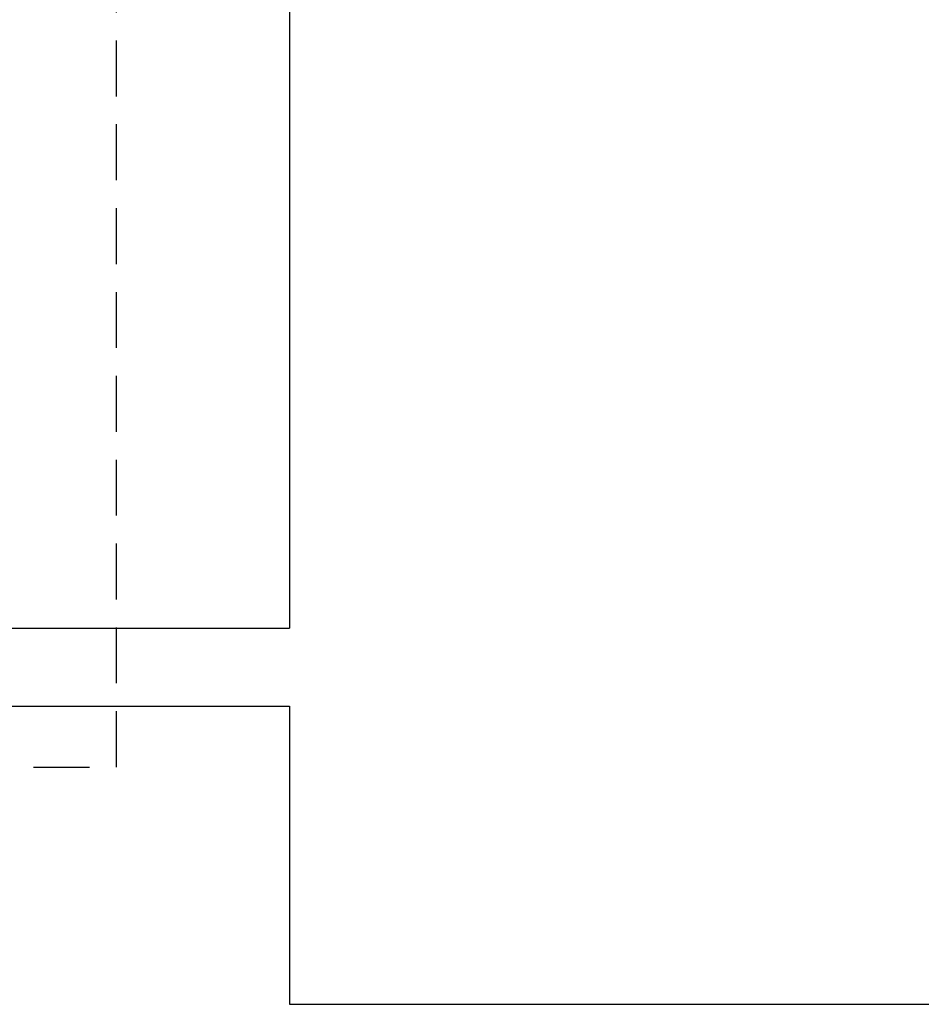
# Model space of a CAD drawing. Header units: millimetres. Extents: x 2505 to 3495, y 1397 to 1684.
# Tile 10 of 59: x 2642 to 2674, y 1608 to 1643. Entities that reach past the tile are written whole.
import ezdxf

# ---------------------------------------------------------------- set-up
doc = ezdxf.new("R2010")
doc.units = ezdxf.units.MM
doc.linetypes.add('( Dashed )', pattern=[0.75, 0.5, -0.25])
for name, color, linetype, lineweight in [('Biała 020', 7, 'Continuous', 13), ('PRZEWODY', 3, 'Continuous', 20), ('SZYNY', 1, 'Continuous', 40)]:
    doc.layers.add(name, color=color, linetype=linetype, lineweight=lineweight)

msp = doc.modelspace()

# ---------------------------------------------------------------- linework, layer by layer
at = {"layer": 'Biała 020', "color": 1, "linetype": '( Dashed )', "lineweight": -3, "ltscale": 4}
msp.add_lwpolyline([(2546.224, 1616.214), (2645.182, 1616.214), (2645.182, 1676.175), (2546.224, 1676.175)], dxfattribs=at)
at = {"layer": 'PRZEWODY', "color": 5, "lineweight": -3}
msp.add_line((2651.376, 1656.107), (2651.376, 1621.192), dxfattribs=at)
at = {"layer": 'PRZEWODY', "color": 4, "lineweight": -3}
msp.add_line((2651.376, 1618.392), (2651.376, 1607.731), dxfattribs=at)
at = {"layer": 'SZYNY', "color": 5, "lineweight": -3}
msp.add_line((2588.943, 1621.192), (2651.376, 1621.192), dxfattribs=at)
at = {"layer": 'SZYNY', "color": 4, "lineweight": -3}
for p, q in [((2571.442, 1618.392), (2651.376, 1618.392)), ((2651.376, 1607.731), (3453.726, 1607.73))]:
    msp.add_line(p, q, dxfattribs=at)

doc.saveas('drawing.dxf')
